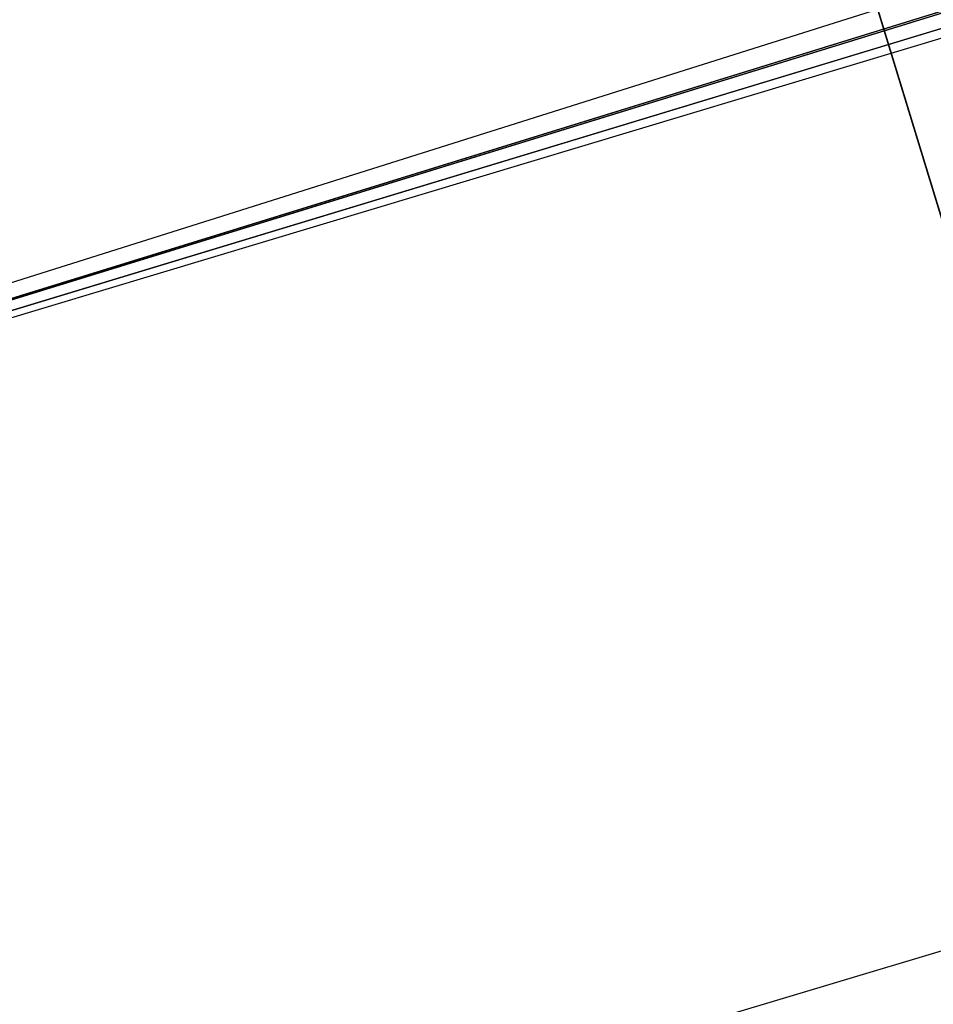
# Model space of a CAD drawing. Header units: millimetres. Extents: x -25 to 235, y -115 to 136.
# Tile 198 of 256: x 2.52315 to 2.53051, y 106.50296 to 106.51089. Entities that reach past the tile are written whole.
import ezdxf

# ---------------------------------------------------------------- set-up
doc = ezdxf.new("R2010")
doc.units = ezdxf.units.MM
doc.header["$LTSCALE"] = 81.481481
for name, color, linetype in [('198', 7, 'CONTINUOUS'), ('200', 7, 'CONTINUOUS'), ('201', 7, 'CONTINUOUS'), ('210', 7, 'CONTINUOUS'), ('223', 7, 'CONTINUOUS'), ('225', 7, 'CONTINUOUS'), ('226', 7, 'CONTINUOUS'), ('247', 7, 'CONTINUOUS'), ('64', 7, 'CONTINUOUS')]:
    doc.layers.add(name, color=color, linetype=linetype)

msp = doc.modelspace()

# ---------------------------------------------------------------- linework, layer by layer
at = {"layer": '198', "linetype": 'CONTINUOUS'}
msp.add_3dface([(2.3816938, 106.3637613, 4.8188856), (2.534238, 106.4074379, 5.1730986), (2.5049811, 106.5030589, 5.173901), (2.3816938, 106.3637613, 4.8188856)], dxfattribs=at)
at = {"layer": '200', "linetype": 'CONTINUOUS'}
msp.add_3dface([(2.5575752, 106.4209843, 4.37), (2.8760247, 106.5183441, 4.37), (2.5283388, 106.5166125, 4.3706992), (2.5575752, 106.4209843, 4.37)], dxfattribs=at)
at = {"layer": '201', "linetype": 'CONTINUOUS'}
msp.add_3dface([(2.5575752, 106.4209843, 4.37), (2.5283388, 106.5166125, 4.3706992), (2.5358926, 106.5164996, 4.690303), (2.5575752, 106.4209843, 4.37)], dxfattribs=at)
at = {"layer": '210', "linetype": 'CONTINUOUS'}
msp.add_3dface([(2.4064917, 106.3290552, 8.5888474), (2.9865108, 106.5070993, 8.5389904), (2.3772253, 106.4246669, 8.5902164), (2.4064917, 106.3290552, 8.5888474)], dxfattribs=at)
at = {"layer": '223', "linetype": 'CONTINUOUS'}
for points in [[(2.5280475, 106.427695, -0.5328985), (2.7992915, 106.51075, -0.3629048), (2.7700451, 106.6063776, -0.3629644), (2.5280475, 106.427695, -0.5328985)], [(2.3764467, 106.3809252, -0.8871124), (2.5280475, 106.427695, -0.5328985), (2.4987897, 106.5233191, -0.5330091), (2.3764467, 106.3809252, -0.8871124)]]:
    msp.add_3dface(points, dxfattribs=at)
at = {"layer": '225', "linetype": 'CONTINUOUS'}
msp.add_3dface([(2.553526, 106.4342289, -1.336), (2.8719754, 106.5315887, -1.336), (2.5242889, 106.5298592, -1.3362138), (2.553526, 106.4342289, -1.336)], dxfattribs=at)
at = {"layer": '226', "linetype": 'CONTINUOUS'}
msp.add_3dface([(2.553526, 106.4342289, -1.336), (2.5242889, 106.5298592, -1.3362138), (2.5309897, 106.5325368, -1.0166089), (2.553526, 106.4342289, -1.336)], dxfattribs=at)
at = {"layer": '247', "color": 7, "linetype": 'CONTINUOUS', "true_color": 0x282828}
for points in [[(2.5049811, 106.5030589, 5.173901), (2.7766941, 106.5846339, 5.3439488), (3.0376809, 106.6646523, 5.3185259), (2.5049811, 106.5030589, 5.173901)], [(2.5049811, 106.5030589, 5.173901), (3.0376809, 106.6646523, 5.3185259), (2.9705985, 106.6465227, 5.0439955), (2.5049811, 106.5030589, 5.173901)], [(2.5049811, 106.5030589, 5.173901), (2.9705985, 106.6465227, 5.0439955), (2.8113784, 106.5976435, 5.0677337), (2.5049811, 106.5030589, 5.173901)], [(2.5049811, 106.5030589, 5.173901), (2.8113784, 106.5976435, 5.0677337), (2.6654396, 106.5537149, 4.9857455), (2.5049811, 106.5030589, 5.173901)], [(2.3234649, 106.4684611, -1.3362138), (2.3472045, 106.476554, -0.887278), (2.5242889, 106.5298592, -1.3362138), (2.3234649, 106.4684611, -1.3362138)], [(2.3275148, 106.4552144, 4.3706992), (2.3524523, 106.4593875, 4.8196331), (2.5283388, 106.5166125, 4.3706992), (2.3275148, 106.4552144, 4.3706992)], [(2.5331623, 106.5008354, -6.3030083), (2.3550337, 106.4509412, -5.8540786), (2.5391205, 106.5059416, -5.9834044), (2.5331623, 106.5008354, -6.3030083)]]:
    msp.add_3dface(points, dxfattribs=at)
at = {"layer": '64', "linetype": 'CONTINUOUS'}
for points in [[(-0.4783797, 105.5086823, 0.3339108), (1.9248186, 106.2434986, -0.1), (2.7992915, 106.51075, -0.3629048), (-0.4783797, 105.5086823, 0.3339108)], [(2.0655761, 106.2863546, -0.4718823), (-0.4783797, 105.5086823, 0.3339108), (2.7992915, 106.51075, -0.3629048), (2.0655761, 106.2863546, -0.4718823)], [(2.5280475, 106.427695, -0.5328985), (2.0655761, 106.2863546, -0.4718823), (2.7992915, 106.51075, -0.3629048), (2.5280475, 106.427695, -0.5328985)]]:
    msp.add_3dface(points, dxfattribs=at)

doc.saveas('drawing.dxf')
